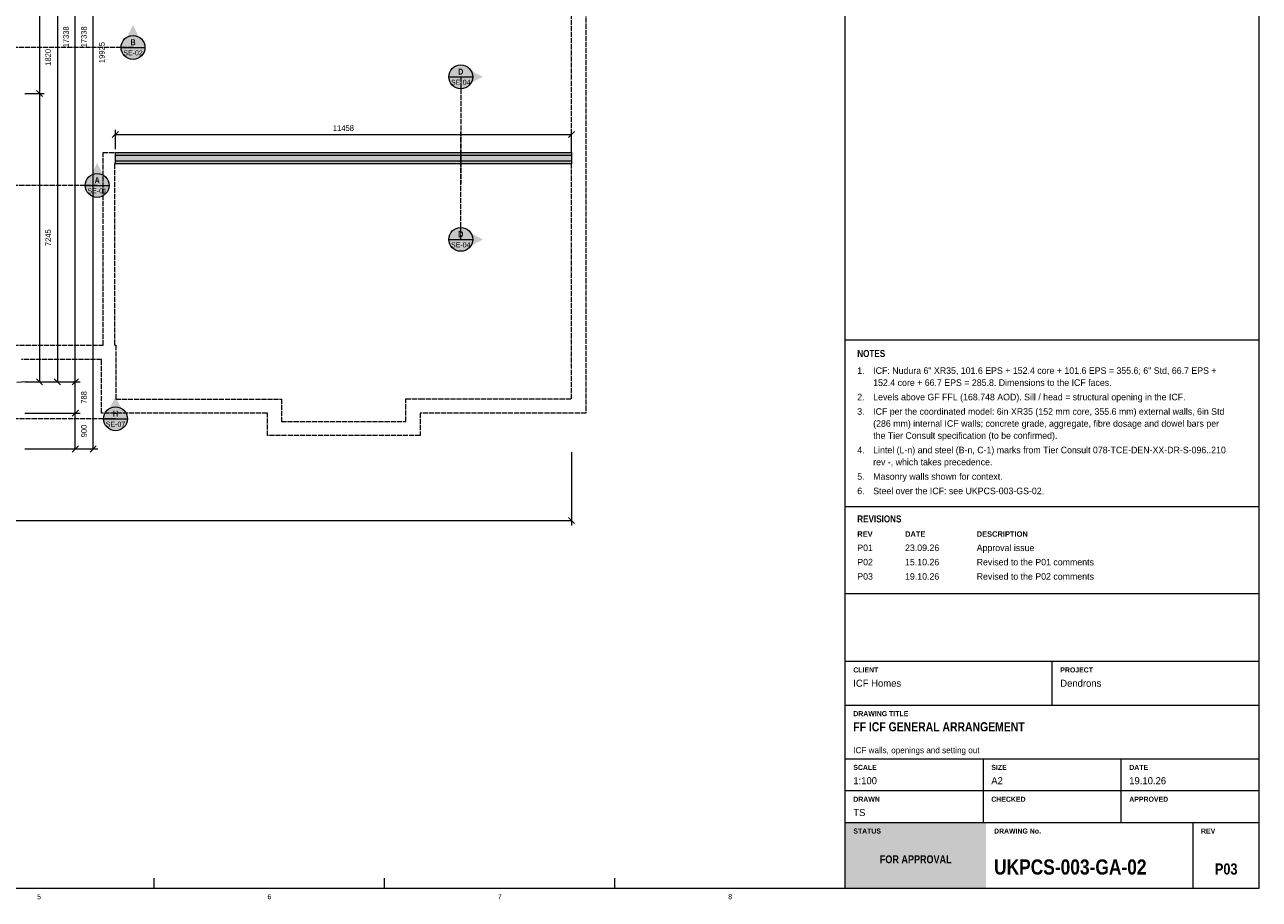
# Model space of a CAD drawing. Header units: millimetres. Extents: x 17 to 587, y 4 to 415.
# Tile 3 of 4: x 277 to 587, y 4 to 224. Entities that reach past the tile are written whole.
import ezdxf
from ezdxf.enums import TextEntityAlignment as Align

# ---------------------------------------------------------------- set-up
doc = ezdxf.new("R2010")
doc.units = ezdxf.units.MM
doc.linetypes.add('DASHED', pattern=[1.524, 1.27, -0.254])
for name, color, linetype in [('FILL-C_B2B2B5', 7, 'Continuous'), ('FILL-EPS', 7, 'Continuous'), ('FILL-RED', 7, 'Continuous'), ('FILL-TEAL', 7, 'Continuous'), ('FILL-WHITE', 7, 'Continuous'), ('LINE-C_85297A', 7, 'Continuous'), ('LINE-INK', 7, 'Continuous'), ('LINE-RED', 7, 'Continuous'), ('LINE-RED-DASH', 7, 'DASHED'), ('LINE-STEEL_GREY', 7, 'Continuous'), ('LINE-STEEL_GREY-DASH', 7, 'DASHED'), ('TEXT-EPS', 7, 'Continuous'), ('TEXT-INK', 7, 'Continuous'), ('TEXT-RED', 7, 'Continuous'), ('TEXT-STEEL_GREY', 7, 'Continuous'), ('TEXT-WHITE', 7, 'Continuous')]:
    doc.layers.add(name, color=color, linetype=linetype)
doc.styles.add('OpenSansCondensed-Bold', font='OpenSansCondensed-Bold.ttf')

msp = doc.modelspace()

# ---------------------------------------------------------------- hatches: boundary and pattern name
at = {"layer": 'FILL-C_B2B2B5', "true_color": 0xb2b2b5}
h = msp.add_hatch(color=256, dxfattribs=at)
h.dxf.hatch_style = 1
h.paths.add_polyline_path([(414.2, 189.71), (299.63, 189.71), (299.63, 191.23), (414.2, 191.23)])
at = {"layer": 'FILL-EPS', "true_color": 0xccffff}
h = msp.add_hatch(color=256, dxfattribs=at)
h.dxf.hatch_style = 1
h.paths.add_polyline_path([(414.2, 191.9), (414.2, 191.23), (299.63, 191.23), (299.63, 191.9)])
h = msp.add_hatch(color=256, dxfattribs=at)
h.dxf.hatch_style = 1
h.paths.add_polyline_path([(414.2, 189.04), (299.63, 189.04), (299.63, 189.71), (414.2, 189.71)])
at = {"layer": 'FILL-RED', "true_color": 0xb81a1f}
h = msp.add_hatch(color=256, dxfattribs=at)
h.dxf.hatch_style = 1
h.paths.add_polyline_path([(304.05, 223.89), (301.2, 218.29), (306.9, 218.29)])
h = msp.add_hatch(color=256, dxfattribs=at)
h.dxf.hatch_style = 1
h.paths.add_polyline_path([(391.98, 210.9), (386.38, 213.75), (386.38, 208.05)])
h = msp.add_hatch(color=256, dxfattribs=at)
h.dxf.hatch_style = 1
h.paths.add_polyline_path([(295.05, 189.21), (292.2, 183.61), (297.9, 183.61)])
h = msp.add_hatch(color=256, dxfattribs=at)
h.dxf.hatch_style = 1
h.paths.add_polyline_path([(391.98, 170.04), (386.38, 172.89), (386.38, 167.19)])
h = msp.add_hatch(color=256, dxfattribs=at)
h.dxf.hatch_style = 1
h.paths.add_polyline_path([(299.66, 130.56), (296.81, 124.96), (302.51, 124.96)])
at = {"layer": 'FILL-TEAL', "true_color": 0x009e85}
h = msp.add_hatch(color=256, dxfattribs=at)
h.dxf.hatch_style = 1
h.paths.add_polyline_path([(483.01, 7), (518.37, 7), (518.37, 23.5), (483.01, 23.5)])
at = {"layer": 'FILL-WHITE', "true_color": 0xffffff}
h = msp.add_hatch(color=256, dxfattribs=at)
h.dxf.hatch_style = 1
h.paths.add_polyline_path([(307.05, 218.29), (306.95, 219.07), (306.65, 219.79), (306.17, 220.41), (305.55, 220.89), (304.83, 221.19), (304.05, 221.29), (303.27, 221.19), (302.55, 220.89), (301.93, 220.41), (301.45, 219.79), (301.15, 219.07), (301.05, 218.29), (301.15, 217.51), (301.45, 216.79), (301.93, 216.17), (302.55, 215.69), (303.27, 215.39), (304.05, 215.29), (304.83, 215.39), (305.55, 215.69), (306.17, 216.17), (306.65, 216.79), (306.95, 217.51)])
h = msp.add_hatch(color=256, dxfattribs=at)
h.dxf.hatch_style = 1
h.paths.add_polyline_path([(389.38, 210.9), (389.27, 211.68), (388.97, 212.4), (388.5, 213.02), (387.88, 213.5), (387.15, 213.8), (386.38, 213.9), (385.6, 213.8), (384.88, 213.5), (384.25, 213.02), (383.78, 212.4), (383.48, 211.68), (383.38, 210.9), (383.48, 210.12), (383.78, 209.4), (384.25, 208.78), (384.88, 208.3), (385.6, 208), (386.38, 207.9), (387.15, 208), (387.88, 208.3), (388.5, 208.78), (388.97, 209.4), (389.27, 210.12)])
h = msp.add_hatch(color=256, dxfattribs=at)
h.dxf.hatch_style = 1
h.paths.add_polyline_path([(298.05, 183.61), (297.95, 184.39), (297.65, 185.11), (297.17, 185.73), (296.55, 186.21), (295.83, 186.51), (295.05, 186.61), (294.27, 186.51), (293.55, 186.21), (292.93, 185.73), (292.45, 185.11), (292.15, 184.39), (292.05, 183.61), (292.15, 182.83), (292.45, 182.11), (292.93, 181.49), (293.55, 181.01), (294.27, 180.71), (295.05, 180.61), (295.83, 180.71), (296.55, 181.01), (297.17, 181.49), (297.65, 182.11), (297.95, 182.83)])
h = msp.add_hatch(color=256, dxfattribs=at)
h.dxf.hatch_style = 1
h.paths.add_polyline_path([(389.38, 170.04), (389.27, 170.82), (388.97, 171.54), (388.5, 172.16), (387.88, 172.64), (387.15, 172.94), (386.38, 173.04), (385.6, 172.94), (384.88, 172.64), (384.25, 172.16), (383.78, 171.54), (383.48, 170.82), (383.38, 170.04), (383.48, 169.27), (383.78, 168.54), (384.25, 167.92), (384.88, 167.44), (385.6, 167.14), (386.38, 167.04), (387.15, 167.14), (387.88, 167.44), (388.5, 167.92), (388.97, 168.54), (389.27, 169.27)])
h = msp.add_hatch(color=256, dxfattribs=at)
h.dxf.hatch_style = 1
h.paths.add_polyline_path([(302.66, 124.96), (302.56, 125.74), (302.26, 126.46), (301.78, 127.08), (301.16, 127.56), (300.44, 127.86), (299.66, 127.96), (298.89, 127.86), (298.16, 127.56), (297.54, 127.08), (297.06, 126.46), (296.76, 125.74), (296.66, 124.96), (296.76, 124.18), (297.06, 123.46), (297.54, 122.84), (298.16, 122.36), (298.89, 122.06), (299.66, 121.96), (300.44, 122.06), (301.16, 122.36), (301.78, 122.84), (302.26, 123.46), (302.56, 124.18)])

# ---------------------------------------------------------------- linework, layer by layer
at = {"layer": 'LINE-C_85297A', "lineweight": 5}
msp.add_line((274.85, 134.19), (277.25, 134.3), dxfattribs=at)
at = {"layer": 'LINE-INK', "lineweight": 5}
for p, q in [((483, 7), (483, 413)), ((289.55, 117.37), (289.55, 316.63)), ((294.05, 117.37), (294.05, 316.63)), ((280.55, 307.63), (280.55, 134.25)), ((285.05, 307.63), (285.05, 134.25)), ((276.85, 206.7), (281.75, 206.7)), ((279.77, 207.48), (281.33, 205.92)), ((298.85, 195.62), (300.4, 197.18)), ((299.63, 192.7), (299.63, 197.6)), ((299.63, 196.4), (414.2, 196.4)), ((413.42, 195.62), (414.98, 197.18)), ((414.2, 192.7), (414.2, 197.6)), ((483, 144.77), (587, 144.77)), ((276.85, 134.25), (281.75, 134.25)), ((276.85, 134.25), (286.25, 134.25)), ((276.85, 134.25), (290.75, 134.25)), ((279.77, 135.03), (281.33, 133.47)), ((284.27, 135.03), (285.83, 133.47)), ((288.77, 133.47), (290.33, 135.03)), ((276.85, 126.37), (290.75, 126.37)), ((288.77, 125.6), (290.33, 127.15)), ((288.77, 116.6), (290.33, 118.15)), ((293.27, 116.6), (294.83, 118.15)), ((276.85, 117.37), (290.75, 117.37)), ((276.85, 117.37), (295.25, 117.37)), ((414.2, 116.57), (414.2, 98.17)), ((483, 102.9), (587, 102.9)), ((85.8, 99.37), (414.2, 99.37)), ((413.42, 100.15), (414.98, 98.6)), ((483, 81), (587, 81)), ((483, 64), (587, 64)), ((535, 53), (535, 64)), ((483, 53), (587, 53)), ((483, 39.5), (587, 39.5)), ((517.67, 31.5), (517.67, 39.5)), ((552.33, 31.5), (552.33, 39.5)), ((483, 31.5), (587, 31.5)), ((517.67, 23.5), (517.67, 31.5)), ((552.33, 23.5), (552.33, 31.5)), ((483, 23.5), (587, 23.5)), ((570.36, 7), (570.36, 23.5)), ((309.38, 7), (309.38, 9.5)), ((367.25, 7), (367.25, 9.5)), ((425.13, 7), (425.13, 9.5))]:
    msp.add_line(p, q, dxfattribs=at)
for points in [[(20, 7), (587, 7), (587, 413), (20, 413)], [(299.63, 191.9), (414.2, 191.9), (414.2, 189.04), (299.63, 189.04)]]:
    msp.add_lwpolyline(points, close=True, dxfattribs=at)
at = {"layer": 'LINE-RED', "lineweight": 5}
for p, q in [((301.05, 218.29), (307.05, 218.29)), ((383.38, 210.9), (389.38, 210.9)), ((292.05, 183.61), (298.05, 183.61)), ((383.38, 170.04), (389.38, 170.04)), ((296.66, 124.96), (302.66, 124.96))]:
    msp.add_line(p, q, dxfattribs=at)
for centre in [(304.05, 218.29), (386.38, 210.9), (295.05, 183.61), (386.38, 170.04), (299.66, 124.96)]:
    msp.add_circle(centre, 3, dxfattribs=at)
at = {"layer": 'LINE-RED-DASH', "lineweight": 5}
for p, q in [((304.05, 218.29), (268.05, 218.29)), ((386.38, 210.9), (386.38, 183.9)), ((386.38, 170.04), (386.38, 197.04)), ((295.05, 183.61), (268.05, 183.61)), ((299.66, 124.96), (257.66, 124.96))]:
    msp.add_line(p, q, dxfattribs=at)
at = {"layer": 'LINE-STEEL_GREY', "lineweight": 5}
msp.add_lwpolyline([(414.2, 189.71), (299.63, 189.71), (299.63, 191.23), (414.2, 191.23)], close=True, dxfattribs=at)
at = {"layer": 'LINE-STEEL_GREY-DASH', "lineweight": 5}
msp.add_lwpolyline([(272.5, 143.43), (296.52, 143.43), (296.52, 191.9), (414.24, 191.9), (414.24, 251.19), (406.37, 251.19), (406.37, 331.63), (409.93, 331.63), (409.93, 254.75), (417.8, 254.75), (417.8, 126.37), (376.18, 126.37), (376.18, 120.72), (337.8, 120.72), (337.8, 126.36), (296.17, 126.36), (296.17, 139.87), (276.05, 139.87)], dxfattribs=at)
msp.add_lwpolyline([(341.36, 129.92), (341.36, 124.28), (372.62, 124.28), (372.62, 129.93), (376.18, 129.93), (414.24, 129.93), (414.24, 189.04), (299.38, 189.04), (299.38, 143.43), (299.73, 143.43), (299.73, 129.92)], close=True, dxfattribs=at)

# ---------------------------------------------------------------- texts
at = {"layer": 'TEXT-EPS', "style": 'OpenSansCondensed-Bold'}
msp.add_text('STATUS', height=1.27, dxfattribs=at).set_placement((485, 20.7))
at = {"layer": 'TEXT-INK'}
for s, p in [('17338', (287.93, 220.94)), ('17338', (292.43, 220.94)), ('1820', (283.43, 215.8)), ('19925', (296.93, 217)), ('7245', (283.43, 170.47)), ('788', (292.43, 130.31)), ('900', (292.43, 121.87))]:
    msp.add_text(s, height=1.422, rotation=90, dxfattribs=at).set_placement(p, align=Align.CENTER)
msp.add_text('11458', height=1.422, dxfattribs=at).set_placement((356.91, 197.3), align=Align.CENTER)
at = {"layer": 'TEXT-INK', "style": 'OpenSansCondensed-Bold'}
for s, height, p in [('NOTES', 1.778, (486, 140.47)), ('REVISIONS', 1.778, (486, 98.9)), ('FF ICF GENERAL ARRANGEMENT', 2.286, (485, 46.4)), ('UKPCS-003-GA-02', 3.81, (520.36, 10.4))]:
    msp.add_text(s, height=height, dxfattribs=at).set_placement(p)
at = {"layer": 'TEXT-INK'}
for s, height, p in [('1.', 1.651, (486, 136.24)), ('ICF: Nudura 6" XR35, 101.6 EPS + 152.4 core + 101.6 EPS = 355.6; 6" Std, 66.7 EPS +', 1.651, (490, 136.24)), ('152.4 core + 66.7 EPS = 285.8. Dimensions to the ICF faces.', 1.651, (490, 133.22)), ('2.', 1.651, (486, 129.59)), ('Levels above GF FFL (168.748 AOD). Sill / head = structural opening in the ICF.', 1.651, (490, 129.59)), ('3.', 1.651, (486, 125.96)), ('ICF per the coordinated model: 6in XR35 (152 mm core, 355.6 mm) external walls, 6in Std', 1.651, (490, 125.96)), ('(286 mm) internal ICF walls; concrete grade, aggregate, fibre dosage and dowel bars per', 1.651, (490, 122.94)), ('the Tier Consult specification (to be confirmed).', 1.651, (490, 119.91)), ('4.', 1.651, (486, 116.28)), ('Lintel (L-n) and steel (B-n, C-1) marks from Tier Consult 078-TCE-DEN-XX-DR-S-096..210', 1.651, (490, 116.28)), ('rev -, which takes precedence.', 1.651, (490, 113.25)), ('5.', 1.651, (486, 109.63)), ('Masonry walls shown for context.', 1.651, (490, 109.63)), ('6.', 1.651, (486, 106)), ('Steel over the ICF: see UKPCS-003-GS-02.', 1.651, (490, 106)), ('P01', 1.651, (486, 91.7)), ('23.09.26', 1.651, (498, 91.7)), ('Approval issue', 1.651, (516, 91.7)), ('P02', 1.651, (486, 88.1)), ('15.10.26', 1.651, (498, 88.1)), ('Revised to the P01 comments', 1.651, (516, 88.1)), ('P03', 1.651, (486, 84.5)), ('19.10.26', 1.651, (498, 84.5)), ('Revised to the P02 comments', 1.651, (516, 84.5)), ('ICF Homes', 1.778, (485, 57.6)), ('Dendrons', 1.778, (537, 57.6)), ('1:100', 1.778, (485, 33.1)), ('A2', 1.778, (519.67, 33.1)), ('19.10.26', 1.778, (554.33, 33.1)), ('TS', 1.778, (485, 25.1))]:
    msp.add_text(s, height=height, dxfattribs=at).set_placement(p)
at = {"layer": 'TEXT-INK', "style": 'OpenSansCondensed-Bold'}
msp.add_text('P03', height=2.794, dxfattribs=at).set_placement((578.68, 10.4), align=Align.CENTER)
at = {"layer": 'TEXT-RED', "style": 'OpenSansCondensed-Bold'}
for s, p in [('B', (304.05, 218.84)), ('D', (386.38, 211.45)), ('A', (295.05, 184.16)), ('D', (386.38, 170.59)), ('H', (299.66, 125.51))]:
    msp.add_text(s, height=1.52, dxfattribs=at).set_placement(p, align=Align.CENTER)
at = {"layer": 'TEXT-RED'}
for s, p in [('SE-02', (304.05, 216.29)), ('SE-04', (386.38, 208.9)), ('SE-01', (295.05, 181.61)), ('SE-04', (386.38, 168.04)), ('SE-07', (299.66, 122.96))]:
    msp.add_text(s, height=1.27, dxfattribs=at).set_placement(p, align=Align.CENTER)
at = {"layer": 'TEXT-STEEL_GREY', "style": 'OpenSansCondensed-Bold'}
for s, height, p in [('REV', 1.372, (486, 95.3)), ('DATE', 1.372, (498, 95.3)), ('DESCRIPTION', 1.3716, (516, 95.3)), ('CLIENT', 1.27, (485, 61.2)), ('PROJECT', 1.27, (537, 61.2)), ('DRAWING TITLE', 1.27, (485, 50.2)), ('SCALE', 1.27, (485, 36.7)), ('SIZE', 1.27, (519.67, 36.7)), ('DATE', 1.27, (554.33, 36.7)), ('DRAWN', 1.27, (485, 28.7)), ('CHECKED', 1.27, (519.67, 28.7)), ('APPROVED', 1.27, (554.33, 28.7)), ('DRAWING No.', 1.27, (520.36, 20.7)), ('REV', 1.27, (572.36, 20.7))]:
    msp.add_text(s, height=height, dxfattribs=at).set_placement(p)
at = {"layer": 'TEXT-STEEL_GREY'}
msp.add_text('ICF walls, openings and setting out', height=1.524, dxfattribs=at).set_placement((485, 40.9))
for s, p in [('5', (280.44, 4.2)), ('6', (338.31, 4.2)), ('7', (396.19, 4.2)), ('8', (454.06, 4.2))]:
    msp.add_text(s, height=1.27, dxfattribs=at).set_placement(p, align=Align.CENTER)
at = {"layer": 'TEXT-WHITE', "style": 'OpenSansCondensed-Bold'}
msp.add_text('FOR APPROVAL', height=1.9812, dxfattribs=at).set_placement((500.68, 13.25), align=Align.CENTER)

doc.saveas('drawing.dxf')
